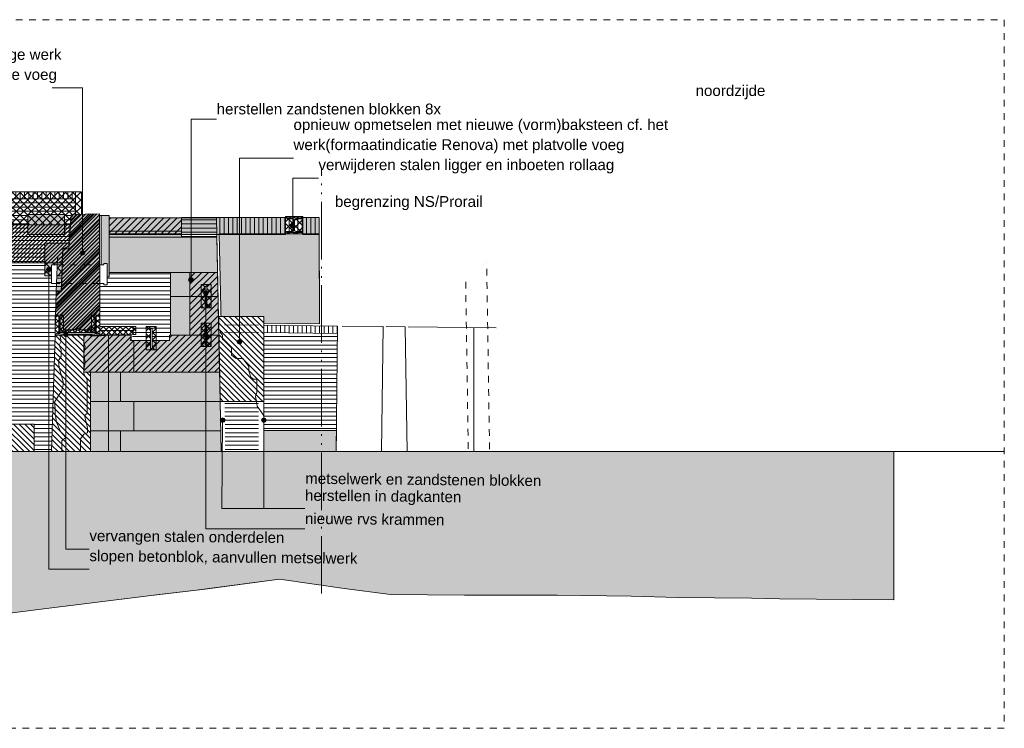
# Model space of a CAD drawing. Extents: x -251883 to 250656, y 0 to 909157.
# Tile 26 of 70: x 10459 to 25200, y 482829 to 493429. Entities that reach past the tile are written whole.
import ezdxf

# ---------------------------------------------------------------- set-up
doc = ezdxf.new("R2010")
doc.units = 0
doc.header["$MEASUREMENT"] = 0
doc.linetypes.add('DASHED', pattern=[200, 100, -100])
doc.linetypes.add('DIVIDE', pattern=[1250, 862.5, -112.5, 25, -112.5, 25, -112.5])
for name, color, linetype in [('A-0010--', 8, 'Continuous'), ('A-0019-AFDEKVLAK', 1, 'Continuous'), ('A-0070-SYMBOOL', 8, 'Continuous'), ('A-0250-PROFIEL', 1, 'Continuous'), ('A-1100-TXT+MT-SO', 7, 'Continuous')]:
    doc.layers.add(name, color=color, linetype=linetype)
pattern_1 = [(180, (0, 0), (-8e-15, -62.5), [])]
pattern_2 = [(0, (0, 0), (0, 62.5), [])]
pattern_3 = [(90, (0, 0), (-65, 4e-15), [])]
pattern_4 = [(45, (0, 0), (-28.28427, 28.28427), [])]
pattern_5 = [(135, (0, 0), (-42.42641, -42.42641), [])]
pattern_6 = [(45, (0, 0), (-49.49747, 49.49747), [])]
pattern_7 = [(135, (0, 0), (-56.56854, -56.56854), []), (45, (0, 0), (-56.56854, 56.56854), [])]

# ---------------------------------------------------------------- blocks, each defined once
blk = doc.blocks.new('M-MAATREGELEN_462')
at = {"linetype": 'Continuous', "lineweight": 5}
h = blk.add_hatch(dxfattribs=at)
h.set_pattern_fill('@AVMWH2', color=251, style=0, pattern_type=0)
h.set_pattern_definition(pattern_1)
h.paths.add_polyline_path([(41100, -6572), (31949, -6571), (31949, -6070), (30846, -6070), (30846, -6571), (29311, -6571), (29311, -6071), (28229, -6071), (28229, -5571), (28229, -5260), (28076, -5260), (28076, -5009), (28186, -5009), (28186, -4759), (27896, -4759), (27896, -4321), (28316, -4321), (28316, -3951), (27881, -3951), (27881, -3814), (30696, -3814), (30696, -4134), (30846, -4134), (30846, -4509), (30696, -4509), (30696, -5071), (30847, -5071), (30846, -5509), (30688, -5509), (30688, -6070), (31772, -6070), (31772, -5509), (31949, -5509), (31949, -5071), (31772, -5071), (31772, -4509), (31949, -4509), (31949, -4134), (31960, -4160), (31949, -3814), (31949, -3694), (32332, -3695), (32332, -3555), (32927, -3555), (32927, -3695), (33287, -3695), (33287, -3555), (34062, -3564), (34062, -3055), (33702, -3055), (33702, -3454), (31919, -3453), (31919, -2789), (40875, -2790), (40875, -3020), (40813, -3023), (40791, -3323), (40713, -3323), (40713, -3023), (40163, -3023), (40163, -3323), (40791, -3323), (40782, -3453), (40420, -3453), (40420, -3941), (40672, -3941), (40665, -4165), (40589, -4184), (40571, -4829), (41000, -4829), (41000, -5385), (41100, -5385)], flags=0)
h = blk.add_hatch(dxfattribs=at)
h.set_pattern_fill('@AVMWV', color=8, style=0, pattern_type=0)
h.set_pattern_definition([(270, (0, 0), (65, -1e-14), [])])
h.paths.add_polyline_path([(40875, -2790), (40875, -2680), (31919, -2688), (31919, -2789)], flags=0)
h = blk.add_hatch(dxfattribs=at)
h.set_pattern_fill('@AV103', color=213, style=0, pattern_type=0)
h.set_pattern_definition([(315, (0, 0), (56.56854, 56.56854), []), (225, (0, 0), (56.56854, -56.56854), [])])
h.paths.add_polyline_path([(40473, -3180), (40801, -3180), (40813, -3023), (40965, -3020), (40965, -2684), (31919, -2684), (31919, -3180), (32366, -3181), (32366, -3182)], flags=0)
for color, points in [(254, [(40713, -3323), (40163, -3323), (40163, -3023), (40713, -3023)]), (8, [(42992, -3362), (43057, -6572), (41100, -6572), (41100, -5385), (41000, -5385), (41000, -4800), (41101, -4840), (41261, -4840), (41370, -4829), (41710, -4829), (41699, -4910), (42285, -4910), (42285, -4829), (42298, -4829), (42298, -3891), (41380, -3891), (41380, -3956), (41261, -3956), (41261, -3041), (41380, -3041), (41380, -3074), (42462, -3074), (42462, -3362)]), (254, [(44020, -3322), (42462, -3322), (42462, -3072), (44020, -3072)]), (254, [(44280, -3072), (44524, -3072), (44524, -3322), (44280, -3322)]), (254, [(43056, -4644), (43026, -3314), (44525, -3314), (44531, -4661)]), (254, [(40672, -3941), (40420, -3941), (40420, -3453), (40782, -3453), (40779, -3499), (40686, -3539)]), (254, [(40606, -3680), (40681, -3671), (40665, -4165), (40589, -4184)]), (8, [(43697, -6258), (44782, -6258), (44779, -6572), (43697, -6572)]), (111, [(4382, -6572), (53130, -6572), (53130, -8790), (52526, -8782), (51416, -8772), (50999, -8762), (49889, -8752), (49196, -8732), (48086, -8722), (47393, -8722), (46701, -8722), (45591, -8712), (44898, -8622), (43930, -8482), (42646, -8652), (41968, -8730), (40324, -8932), (38521, -9162), (36718, -9162), (34916, -9172), (31727, -9172), (29925, -9142), (28122, -9022), (19108, -9062), (17305, -9082), (15503, -9112), (13700, -9172), (11897, -9142), (10094, -9102), (8292, -9012), (6489, -9002), (5379, -8982), (4686, -8902), (4382, -8866)])]:
    blk.add_hatch(color=color, dxfattribs=at).paths.add_polyline_path(points, flags=0)
h = blk.add_hatch(dxfattribs=at)
h.set_pattern_fill('@AV106', color=231, style=0, pattern_type=0)
h.set_pattern_definition(pattern_4)
h.paths.add_polyline_path([(40813, -3023), (41237, -3014), (41241, -4529), (41116, -4529), (41116, -4750), (40696, -4750), (40696, -4529), (40579, -4529), (40589, -4184), (40665, -4165), (40686, -3539), (40779, -3499)], flags=0)
h = blk.add_hatch(dxfattribs=at)
h.set_pattern_fill('@AV093', color=154, style=0, pattern_type=0)
h.set_pattern_definition(pattern_6)
h.paths.add_polyline_path([(41380, -3322), (41380, -3074), (42462, -3074), (42462, -3322)], flags=0)
h = blk.add_hatch(dxfattribs=at)
h.set_pattern_fill('@AVMWH2', color=251, style=0, pattern_type=0)
h.set_pattern_definition(pattern_2)
h.paths.add_polyline_path([(42462, -3362), (42992, -3362), (42986, -3074), (42462, -3074)], flags=0)
h = blk.add_hatch(dxfattribs=at)
h.set_pattern_fill('@AVMWV', color=8, style=0, pattern_type=0)
h.set_pattern_definition(pattern_3)
h.paths.add_polyline_path([(43026, -3314), (44525, -3314), (44524, -3070), (43018, -3075)], flags=0)
h = blk.add_hatch(dxfattribs=at)
h.set_pattern_fill('@AV103', color=213, style=0, pattern_type=0)
h.set_pattern_definition(pattern_7)
h.paths.add_polyline_path([(44020, -3054), (44280, -3054), (44280, -3314), (44020, -3314)], flags=0)
h = blk.add_hatch(dxfattribs=at)
h.set_pattern_fill('@AV106', color=231, style=0, pattern_type=0)
h.set_pattern_definition(pattern_4)
h.paths.add_polyline_path([(31949, -3181), (40801, -3180), (40779, -3499), (40686, -3539), (40679, -3750), (33287, -3750), (33287, -3455), (32927, -3455), (32927, -3695), (33287, -3695), (33287, -3750), (31949, -3750), (31949, -3694), (32309, -3695), (32309, -3455), (31949, -3454)], flags=0)
h = blk.add_hatch(dxfattribs=at)
h.set_pattern_fill('@AV103', color=213, style=0, pattern_type=0)
h.set_pattern_definition(pattern_7)
h.paths.add_polyline_path([(40420, -3750), (40420, -3941), (40672, -3941), (40679, -3750)], flags=0)
h = blk.add_hatch(dxfattribs=at)
h.set_pattern_fill('@AVMWH2', color=251, style=0, pattern_type=0)
h.set_pattern_definition(pattern_1)
h.paths.add_polyline_path([(42298, -4829), (42285, -4829), (42285, -4910), (41710, -4910), (41738, -4829), (41738, -4711), (41241, -4711), (41239, -3956), (41380, -3956), (41380, -3891), (42298, -3891)], flags=0)
h = blk.add_hatch(dxfattribs=at)
h.set_pattern_fill('@AV103', color=213, style=0, pattern_type=0)
h.set_pattern_definition(pattern_7)
h.paths.add_polyline_path([(42756, -4070), (42906, -4070), (42906, -4420), (42756, -4420)], flags=0)
h = blk.add_hatch(dxfattribs=at)
h.set_pattern_fill('@AV065', color=51, style=0, pattern_type=0)
h.set_pattern_definition([(45, (0, 0), (-42.42641, 42.42641), []), (135, (0, 0), (-42.42641, -42.42641), [])])
h.paths.add_polyline_path([(40579, -4529), (40696, -4529), (40696, -4750), (41116, -4750), (41116, -4529), (41241, -4529), (41241, -4700), (41780, -4699), (41780, -4822), (41241, -4823), (40571, -4829)], flags=0)
h = blk.add_hatch(dxfattribs=at)
h.set_pattern_fill('@AV103', color=213, style=0, pattern_type=0)
h.set_pattern_definition(pattern_7)
h.paths.add_polyline_path([(41935, -4700), (42085, -4700), (42085, -5050), (41935, -5050)], flags=0)
h = blk.add_hatch(dxfattribs=at)
h.set_pattern_fill('@AV103', color=213, style=0, pattern_type=0)
h.set_pattern_definition(pattern_7)
h.paths.add_polyline_path([(42756, -4649), (42906, -4649), (42906, -4999), (42756, -4999)], flags=0)
h = blk.add_hatch(dxfattribs=at)
h.set_pattern_fill('@AVMWV', color=8, style=0, pattern_type=0)
h.set_pattern_definition(pattern_3)
h.paths.add_polyline_path([(43107, -4784), (43617, -4791), (43617, -4681), (43107, -4674)], flags=0)
h = blk.add_hatch(dxfattribs=at)
h.set_pattern_fill('@AVMWV', color=8, style=0, pattern_type=0)
h.set_pattern_definition(pattern_3)
h.paths.add_polyline_path([(43697, -4792), (44801, -4803), (44801, -4693), (43697, -4682)], flags=0)
h = blk.add_hatch(dxfattribs=at)
h.set_pattern_fill('@AVMWH2', color=251, style=0, pattern_type=0)
h.set_pattern_definition(pattern_2)
h.paths.add_polyline_path([(43118, -6572), (43618, -6572), (43617, -4791), (43107, -4784)], flags=0)
h = blk.add_hatch(dxfattribs=at)
h.set_pattern_fill('@AVMWH2', color=251, style=0, pattern_type=0)
h.set_pattern_definition(pattern_2)
h.paths.add_polyline_path([(43697, -6258), (44782, -6258), (44801, -4803), (43697, -4792)], flags=0)
at = {"color": 7, "linetype": 'DASHED', "lineweight": 0}
blk.add_lwpolyline([(4382, -10711), (4382, -111), (54782, -111), (54782, -10711)], close=True, dxfattribs=at)
at = {"color": 1, "linetype": 'DIVIDE', "lineweight": 18}
blk.add_lwpolyline([(44560, -8697), (44560, -2333)], dxfattribs=at)
at = {"color": 8, "linetype": 'Continuous', "lineweight": 5}
for points in [[(40473, -3180), (40801, -3180), (40813, -3023), (40965, -3020), (40965, -2684), (31919, -2684), (31919, -3180), (32366, -3181), (32366, -3182)], [(40713, -3023), (40163, -3023), (40163, -3323), (40713, -3323)], [(40813, -3023), (41237, -3014), (41241, -4529), (41116, -4529), (41116, -4750), (40696, -4750), (40696, -4529), (40579, -4529), (40589, -4184), (40665, -4165), (40686, -3539), (40779, -3499)], [(42992, -3362), (43057, -6572), (41100, -6572), (41100, -5385), (41000, -5385), (41000, -4800), (41101, -4840), (41261, -4840), (41370, -4829), (41710, -4829), (41699, -4910), (42285, -4910), (42285, -4829), (42298, -4829), (42298, -3891), (41380, -3891), (41380, -3956), (41261, -3956), (41261, -3041), (41380, -3041), (41380, -3074), (42462, -3074), (42462, -3362)], [(44020, -3072), (42462, -3072), (42462, -3322), (44020, -3322)], [(44020, -3054), (44280, -3054), (44280, -3314), (44020, -3314)], [(44280, -3072), (44524, -3072), (44524, -3322), (44280, -3322)], [(31949, -3181), (40801, -3180), (40779, -3499), (40686, -3539), (40679, -3750), (33287, -3750), (33287, -3455), (32927, -3455), (32927, -3695), (33287, -3695), (33287, -3750), (31949, -3750), (31949, -3694), (32309, -3695), (32309, -3455), (31949, -3454)], [(40420, -3750), (40420, -3941), (40672, -3941), (40679, -3750)], [(42756, -4070), (42906, -4070), (42906, -4420), (42756, -4420)], [(41935, -4700), (42085, -4700), (42085, -5050), (41935, -5050)], [(42756, -4649), (42906, -4649), (42906, -4999), (42756, -4999)], [(43697, -6258), (44782, -6258), (44779, -6572), (43697, -6572)]]:
    blk.add_lwpolyline(points, close=True, dxfattribs=at)
for points in [[(40875, -2790), (31919, -2789)], [(41239, -3956), (41380, -3956), (41380, -3041), (41237, -3041)], [(41380, -3074), (42462, -3074)], [(42992, -3362), (42462, -3362), (42462, -3074)], [(41380, -3274), (42462, -3274)], [(41380, -3314), (42462, -3314)], [(41380, -3362), (42992, -3362)], [(40791, -3453), (40420, -3453), (40420, -3941), (40660, -3941)], [(41710, -4829), (41710, -4910), (42285, -4910), (42285, -4829), (42298, -4829), (42298, -3891), (41380, -3891)], [(42298, -3891), (43003, -3891)], [(44779, -6572), (44801, -4693)], [(44867, -4694), (45483, -4699)], [(45483, -4700), (45460, -6572)], [(45527, -4700), (45812, -4703)], [(45840, -6573), (45812, -4703)], [(45857, -4704), (47173, -4718)], [(46839, -6572), (46839, -4714)], [(41370, -6572), (41370, -4829)], [(41750, -5385), (41750, -4910)], [(41550, -5822), (41550, -5385)], [(41750, -6259), (41750, -5822)], [(41370, -6259), (43050, -6259)], [(41550, -6259), (41550, -6572)], [(43697, -6258), (44782, -6258)]]:
    blk.add_lwpolyline(points, dxfattribs=at)
at = {"color": 254, "linetype": 'Continuous', "lineweight": 5}
for points in [[(40713, -3323), (40163, -3323), (40163, -3023), (40713, -3023)], [(44531, -4661), (44525, -3314), (43026, -3314), (43056, -4644)], [(40672, -3941), (40420, -3941), (40420, -3453), (40782, -3453), (40779, -3499), (40686, -3539)], [(40606, -3680), (40681, -3671), (40665, -4165), (40589, -4184)]]:
    blk.add_lwpolyline(points, close=True, dxfattribs=at)
at = {"color": 154, "linetype": 'Continuous', "lineweight": 5}
blk.add_lwpolyline([(41380, -3322), (41380, -3074), (42462, -3074), (42462, -3322)], close=True, dxfattribs=at)
at = {"color": 11, "linetype": 'Continuous', "lineweight": 9}
for points in [[(40779, -3499), (40686, -3539)], [(40665, -4165), (40589, -4184)], [(41738, -4711), (41738, -4811)], [(41232, -4761), (41738, -4761)]]:
    blk.add_lwpolyline(points, dxfattribs=at)
at = {"color": 2, "linetype": 'Continuous', "lineweight": 5}
blk.add_lwpolyline([(40579, -4529), (40696, -4529), (40696, -4750), (41116, -4750), (41116, -4529), (41241, -4529), (41241, -4700), (41780, -4699), (41780, -4822), (41241, -4823), (40571, -4829)], close=True, dxfattribs=at)
at = {"color": 111, "linetype": 'Continuous', "lineweight": 5}
blk.add_lwpolyline([(4382, -6572), (53130, -6572), (53130, -8790), (52526, -8782), (51416, -8772), (50999, -8762), (49889, -8752), (49196, -8732), (48086, -8722), (47393, -8722), (46701, -8722), (45591, -8712), (44898, -8622), (43930, -8482), (42646, -8652), (41968, -8730), (40324, -8932), (38521, -9162), (36718, -9162), (34916, -9172), (31727, -9172), (29925, -9142), (28122, -9022), (19108, -9062)], dxfattribs=at)
at = {"layer": 'A-0010--', "color": 8, "linetype": 'Continuous', "lineweight": 5}
for points in [[(32126, -2688), (40875, -2680)], [(40875, -2680), (40875, -3020)], [(40949, -3539), (40965, -3539)], [(41241, -4529), (41241, -4829)], [(53130, -8790), (52526, -8782)]]:
    blk.add_lwpolyline(points, dxfattribs=at)
at = {"layer": 'A-0010--', "color": 8, "linetype": 'DASHED', "lineweight": 5}
for points in [[(47076, -6537), (47032, -3737)], [(46757, -6532), (46717, -3957)]]:
    blk.add_lwpolyline(points, dxfattribs=at)
at = {"layer": 'A-0010--', "color": 11, "linetype": 'Continuous', "lineweight": 13}
blk.add_lwpolyline([(19108, -9062), (28122, -9022), (29925, -9142), (31727, -9172), (34916, -9172), (36718, -9162), (38521, -9162), (40324, -8932), (42127, -8712), (42820, -8632), (43930, -8482), (44898, -8622), (45591, -8712), (46701, -8722), (47393, -8722), (48086, -8722), (49196, -8732), (49889, -8752), (50999, -8762), (51416, -8772), (52526, -8782)], dxfattribs=at)
at = {"layer": 'A-0070-SYMBOOL', "color": 8, "linetype": 'Continuous', "lineweight": 5}
for points in [[(42606, -4000), (42606, -1600), (42990, -1600)], [(43080, -6100), (43067, -7425), (43697, -7425)], [(43697, -6100), (43697, -7425), (44311, -7425)]]:
    blk.add_lwpolyline(points, dxfattribs=at)
for points in [[(40945, -3600), (40956, -3625), (40980, -3635), (41005, -3625), (41015, -3600), (41005, -3575), (40980, -3565), (40956, -3575)], [(40955, -3600), (40963, -3618), (40980, -3625), (40998, -3618), (41005, -3600), (40998, -3582), (40980, -3575), (40963, -3582)], [(40965, -3600), (40970, -3611), (40980, -3615), (40991, -3611), (40995, -3600), (40991, -3589), (40980, -3585), (40970, -3589)], [(40975, -3600), (40977, -3604), (40980, -3605), (40984, -3604), (40985, -3600), (40984, -3596), (40980, -3595), (40977, -3596)], [(42641, -4000), (42630, -4025), (42606, -4035), (42581, -4025), (42571, -4000), (42581, -3975), (42606, -3965), (42630, -3975)], [(42631, -4000), (42623, -4018), (42606, -4025), (42588, -4018), (42581, -4000), (42588, -3982), (42606, -3975), (42623, -3982)], [(42621, -4000), (42616, -4011), (42606, -4015), (42595, -4011), (42591, -4000), (42595, -3989), (42606, -3985), (42616, -3989)], [(42611, -4000), (42609, -4004), (42606, -4005), (42602, -4004), (42601, -4000), (42602, -3996), (42606, -3995), (42609, -3996)], [(43115, -6100), (43104, -6125), (43080, -6135), (43055, -6124), (43045, -6100), (43055, -6075), (43080, -6065), (43105, -6076)], [(43105, -6100), (43097, -6118), (43080, -6125), (43062, -6117), (43055, -6100), (43062, -6082), (43080, -6075), (43098, -6083)], [(43095, -6100), (43090, -6111), (43080, -6115), (43069, -6111), (43065, -6100), (43069, -6089), (43080, -6085), (43091, -6089)], [(43085, -6100), (43083, -6104), (43080, -6105), (43076, -6103), (43075, -6100), (43076, -6096), (43080, -6095), (43084, -6097)], [(43732, -6100), (43722, -6125), (43697, -6135), (43672, -6124), (43662, -6100), (43673, -6075), (43698, -6065), (43722, -6076)], [(43722, -6100), (43715, -6118), (43697, -6125), (43680, -6117), (43672, -6100), (43680, -6082), (43698, -6075), (43715, -6083)], [(43712, -6100), (43708, -6111), (43697, -6115), (43687, -6111), (43682, -6100), (43687, -6089), (43698, -6085), (43708, -6089)], [(43702, -6100), (43701, -6104), (43697, -6105), (43694, -6103), (43692, -6100), (43694, -6096), (43697, -6095), (43701, -6097)]]:
    blk.add_lwpolyline(points, close=True, dxfattribs=at)
at = {"layer": 'A-0070-SYMBOOL', "color": 7, "linetype": 'Continuous', "char_height": 162, "attachment_point": 7, "line_spacing_factor": 0.933333}
for s, insert in [('{\\fArial|b0|i0|c12|p0;herbouw dwarswand met nieuwe (vorm)baksteen cf. het aanwezige werk}', (33373, -760)), ('{\\fArial|b0|i0|c12|p0;herstellen zandstenen blokken 8x}', (42990, -1530)), ('{\\fArial|b0|i0|c12|p0;opnieuw opmetselen met nieuwe (vorm)baksteen cf. het }', (44140, -1810)), ('{\\fArial|b0|i0|c12|p0;werk(formaatindicatie Renova) met platvolle voeg}', (44140, -2110)), ('{\\fArial|b0|i0|c12|p0;verwijderen stalen ligger en inboeten rollaag}', (44514, -2410))]:
    blk.add_mtext(s, dxfattribs=dict(at, insert=insert))
at = {"layer": 'A-0070-SYMBOOL', "color": 7, "linetype": 'Continuous', "char_height": 162, "attachment_point": 7, "rotation": 359.4207, "line_spacing_factor": 0.933333}
for s, insert in [('{\\fArial|b0|i0|c12|p0;metselwerk en zandstenen blokken}', (44315, -7055)), ('{\\fArial|b0|i0|c12|p0;herstellen in dagkanten}', (44312, -7355)), ('{\\fArial|b0|i0|c12|p0;nieuwe rvs krammen}', (44312, -7655)), ('{\\fArial|b0|i0|c12|p0;vervangen stalen onderdelen}', (41084, -7959)), ('{\\fArial|b0|i0|c12|p0;slopen betonblok, aanvullen metselwerk}', (41084, -8259))]:
    blk.add_mtext(s, dxfattribs=dict(at, insert=insert))
at = {"layer": 'A-1100-TXT+MT-SO', "color": 7, "linetype": 'Continuous', "char_height": 162, "attachment_point": 7, "line_spacing_factor": 0.933333}
for s, insert in [('{\\fArial|b0|i0|c12|p0;noordzijde}', (50160, -1301)), ('{\\fArial|b0|i0|c12|p0;begrenzing NS/Prorail}', (44760, -2960))]:
    blk.add_mtext(s, dxfattribs=dict(at, insert=insert))
at = {"linetype": 'Continuous'}
for points in [[(43016, -4550), (43697, -4550), (43697, -5822), (43042, -5822)], [(41000, -4829), (41000, -5385), (41100, -5385), (41100, -6572), (40520, -6572), (40571, -4829)], [(35680, -6572), (35680, -5790), (37530, -5790), (37530, -6160), (40260, -6160), (40260, -6572)]]:
    blk.add_wipeout(points, dxfattribs=at)
for points, layer in [([(37180, -1200), (37180, -950), (40530, -950), (40530, -1200)], 'A-0019-AFDEKVLAK'), ([(40593, -4057), (40520, -4057), (40520, -3777), (40603, -3777)], 'A-0019-AFDEKVLAK'), ([(44260, -3090), (44173, -3090), (44164, -3093), (44158, -3099), (44155, -3108), (44155, -3260), (44158, -3269), (44164, -3276), (44173, -3278), (44260, -3278), (44260, -3294), (44040, -3294), (44040, -3278), (44128, -3278), (44137, -3276), (44143, -3269), (44146, -3260), (44146, -3108), (44143, -3099), (44137, -3093), (44128, -3090), (44040, -3090), (44040, -3074), (44260, -3074)], 'A-0250-PROFIEL')]:
    blk.add_wipeout(points, dxfattribs=at).dxf.layer = layer
at = {"linetype": 'Continuous', "lineweight": 5}
h = blk.add_hatch(dxfattribs=at)
h.set_pattern_fill('@AV093', color=154, style=0, pattern_type=0)
h.set_pattern_definition(pattern_6)
h.paths.add_polyline_path([(41000, -4829), (41000, -5385), (43033, -5385), (43003, -3891), (42590, -3891), (42590, -4829), (42285, -4829), (42285, -4910), (41710, -4910), (41710, -4829)], flags=0)
h = blk.add_hatch(dxfattribs=at)
h.set_pattern_fill('@AV060m', color=1, style=0, pattern_type=0)
h.set_pattern_definition(pattern_5)
h.paths.add_polyline_path([(43016, -4550), (43697, -4550), (43697, -5822), (43042, -5822)], flags=0)
h = blk.add_hatch(dxfattribs=at)
h.set_pattern_fill('@AV060m', color=1, style=0, pattern_type=0)
h.set_pattern_definition(pattern_5)
h.paths.add_polyline_path([(41000, -4829), (41000, -5385), (41100, -5385), (41100, -6572), (40520, -6572), (40571, -4829)], flags=0)
h = blk.add_hatch(dxfattribs=at)
h.set_pattern_fill('@AV060m', color=1, style=0, pattern_type=0)
h.set_pattern_definition(pattern_5)
h.paths.add_polyline_path([(35680, -6572), (35680, -5790), (37530, -5790), (37530, -6160), (40260, -6160), (40260, -6572)], flags=0)
at = {"color": 8, "linetype": 'Continuous', "lineweight": 5}
for points in [[(44531, -4661), (44524, -3070), (43018, -3075)], [(43026, -3314), (44525, -3314)], [(40589, -4184), (40606, -3680), (40680, -3671)], [(40593, -4057), (40520, -4057), (40520, -3777), (40603, -3777)], [(43617, -4681), (43107, -4674)], [(43697, -6572), (43697, -4682), (44801, -4693)], [(41100, -6572), (41100, -5385), (41000, -5385), (41000, -4829)], [(43617, -4791), (43107, -4784)], [(43697, -4792), (44801, -4803)], [(41100, -5385), (41370, -5385)], [(41370, -5385), (43033, -5385)], [(41100, -5822), (41370, -5822)], [(41370, -5822), (43042, -5822)], [(41100, -6259), (41370, -6259)]]:
    blk.add_lwpolyline(points, dxfattribs=at)
at = {"color": 154, "linetype": 'Continuous', "lineweight": 5}
blk.add_lwpolyline([(41000, -4829), (41000, -5385), (43033, -5385), (43003, -3891), (42590, -3891), (42590, -4829), (42285, -4829), (42285, -4910), (41710, -4910), (41710, -4829)], close=True, dxfattribs=at)
at = {"color": 1, "linetype": 'Continuous', "lineweight": 5}
for points in [[(43042, -5822), (43697, -5822), (43697, -4550), (43016, -4550)], [(40571, -4829), (40520, -6572), (41100, -6572), (41100, -5385), (41000, -5385), (41000, -4829)], [(35680, -6572), (35680, -5790), (37530, -5790), (37530, -6160), (40260, -6160), (40260, -6572)]]:
    blk.add_lwpolyline(points, close=True, dxfattribs=at)
at = {"color": 1, "linetype": 'Continuous', "lineweight": 9}
for points in [[(40640, -4829), (40660, -4920), (40630, -4980), (40660, -5050), (40660, -5150), (40620, -5210), (40630, -5320), (40660, -5420), (40699, -5550), (40680, -5620), (40666, -5670), (40600, -5770), (40560, -5830), (40570, -5920), (40570, -6000), (40590, -6130), (40650, -6270), (40730, -6360), (40674, -6410), (40674, -6510), (40674, -6572)], [(41000, -4829), (41000, -4940), (41020, -5000), (41000, -5107), (41020, -5240), (41000, -5350), (41000, -5410), (41050, -5500), (41050, -5620), (41050, -5830), (41050, -6000), (41010, -6030), (41040, -6150), (41058, -6220), (41058, -6290), (41000, -6310), (40950, -6380), (40950, -6460), (40950, -6540), (40950, -6572)], [(43040, -4780), (43080, -4830), (43080, -4890), (43110, -4920), (43150, -4960), (43210, -5020), (43210, -5130), (43280, -5180), (43380, -5180), (43470, -5300), (43470, -5370), (43500, -5460), (43540, -5490), (43590, -5490), (43590, -5690), (43570, -5750), (43590, -5850), (43598, -5890), (43680, -6010), (43697, -6036)]]:
    blk.add_lwpolyline(points, dxfattribs=at)
at = {"color": 251, "linetype": 'Continuous', "lineweight": 5}
for points in [[(53130, -6572), (4382, -6572)], [(54782, -6572), (4691, -6572)]]:
    blk.add_lwpolyline(points, dxfattribs=at)
at = {"layer": 'A-0010--', "color": 8, "linetype": 'Continuous', "lineweight": 5}
blk.add_lwpolyline([(40571, -4529), (40571, -4829)], dxfattribs=at)
at = {"layer": 'A-0070-SYMBOOL', "color": 8, "linetype": 'Continuous', "lineweight": 5}
for points in [[(40980, -3600), (40980, -1130), (40530, -1130)], [(43330, -4930), (43330, -2180), (44140, -2180)], [(44130, -3200), (44130, -2480), (44514, -2480)]]:
    blk.add_lwpolyline(points, dxfattribs=at)
for points in [[(44165, -3200), (44155, -3225), (44130, -3235), (44105, -3225), (44095, -3200), (44105, -3175), (44130, -3165), (44155, -3175)], [(44155, -3200), (44148, -3218), (44130, -3225), (44112, -3218), (44105, -3200), (44112, -3182), (44130, -3175), (44148, -3182)], [(44145, -3200), (44141, -3211), (44130, -3215), (44119, -3211), (44115, -3200), (44119, -3189), (44130, -3185), (44141, -3189)], [(44135, -3200), (44134, -3204), (44130, -3205), (44126, -3204), (44125, -3200), (44126, -3196), (44130, -3195), (44134, -3196)], [(40515, -3850), (40505, -3875), (40480, -3885), (40455, -3874), (40445, -3850), (40456, -3825), (40481, -3815), (40505, -3826)], [(40505, -3850), (40498, -3868), (40480, -3875), (40463, -3867), (40455, -3850), (40463, -3832), (40481, -3825), (40498, -3833)], [(40495, -3850), (40491, -3861), (40480, -3865), (40470, -3861), (40465, -3850), (40470, -3839), (40481, -3835), (40491, -3839)], [(40485, -3850), (40484, -3854), (40480, -3855), (40477, -3853), (40475, -3850), (40477, -3846), (40480, -3845), (40484, -3847)], [(43365, -4930), (43355, -4955), (43330, -4965), (43305, -4955), (43295, -4930), (43305, -4905), (43330, -4895), (43355, -4905)], [(43355, -4930), (43348, -4948), (43330, -4955), (43312, -4948), (43305, -4930), (43312, -4912), (43330, -4905), (43348, -4912)], [(43345, -4930), (43341, -4941), (43330, -4945), (43319, -4941), (43315, -4930), (43319, -4919), (43330, -4915), (43341, -4919)], [(43335, -4930), (43334, -4934), (43330, -4935), (43326, -4934), (43325, -4930), (43326, -4926), (43330, -4925), (43334, -4926)]]:
    blk.add_lwpolyline(points, close=True, dxfattribs=at)
at = {"layer": 'A-0250-PROFIEL', "color": 251, "linetype": 'Continuous', "lineweight": 5}
blk.add_lwpolyline([(44260, -3074), (44040, -3074), (44040, -3090), (44128, -3090), (44137, -3093), (44143, -3099), (44146, -3108), (44146, -3260), (44143, -3269), (44137, -3276), (44128, -3278), (44040, -3278), (44040, -3294), (44260, -3294), (44260, -3278), (44173, -3278), (44164, -3276), (44158, -3269), (44155, -3260), (44155, -3108), (44158, -3099), (44164, -3093), (44173, -3090), (44260, -3090)], close=True, dxfattribs=at)
at = {"layer": 'A-0070-SYMBOOL', "color": 7, "linetype": 'Continuous', "insert": (35769, -1060), "char_height": 162, "attachment_point": 7, "line_spacing_factor": 0.933333}
blk.add_mtext('{\\fArial|b0|i0|c12|p0;(formaatindicatie Friese mop) met platvolle voeg}', dxfattribs=at)
at = {"linetype": 'Continuous'}
for points in [[(41239, -3777), (41299, -3777), (41299, -3757), (41349, -3757), (41349, -4077), (41299, -4077), (41299, -4057), (41240, -4057)], [(42818, -4400), (42818, -4100), (42843, -4100), (42843, -4400)], [(42818, -4979), (42818, -4679), (42843, -4679), (42843, -4979)], [(41998, -5030), (41998, -4730), (42023, -4730), (42023, -5030)]]:
    blk.add_wipeout(points, dxfattribs=at).dxf.layer = 'A-0019-AFDEKVLAK'
at = {"linetype": 'Continuous', "lineweight": 5}
blk.add_hatch(color=253, dxfattribs=at).paths.add_polyline_path([(41237, -3014), (41241, -4529), (41116, -4529), (41116, -4541), (41164, -4548), (41164, -4811), (41116, -4818), (41050, -4771), (40900, -4731), (40740, -4771), (40696, -4817), (40648, -4811), (40648, -4548), (40696, -4541), (40696, -4529), (40579, -4529), (40589, -4184), (40664, -4184), (40686, -3539), (40776, -3539), (40813, -3023)], flags=0)
h = blk.add_hatch(dxfattribs=at)
h.set_pattern_fill('^MB0B100', color=8, style=0, pattern_type=0)
h.set_pattern_definition([(225, (0, 0), (106.066, -106.066), []), (225, (0, -50), (106.066, -106.066), [])])
h.paths.add_polyline_path([(41237, -3014), (41241, -4529), (41116, -4529), (41116, -4541), (41164, -4548), (41164, -4811), (41116, -4818), (41050, -4771), (40900, -4731), (40740, -4771), (40696, -4817), (40648, -4811), (40648, -4548), (40696, -4541), (40696, -4529), (40579, -4529), (40589, -4184), (40664, -4184), (40686, -3539), (40776, -3539), (40813, -3023)], flags=0)
at = {"color": 251, "linetype": 'Continuous', "lineweight": 5}
blk.add_lwpolyline([(41237, -3014), (41241, -4529), (41116, -4529), (41116, -4541), (41164, -4548), (41164, -4811), (41116, -4818), (41050, -4771), (40900, -4731), (40740, -4771), (40696, -4817), (40648, -4811), (40648, -4548), (40696, -4541), (40696, -4529), (40579, -4529), (40589, -4184), (40664, -4184), (40686, -3539), (40776, -3539), (40813, -3023)], close=True, dxfattribs=at)
at = {"color": 8, "linetype": 'Continuous', "lineweight": 5}
for points in [[(42462, -3074), (42986, -3074), (43057, -6572)], [(41240, -4057), (41299, -4057), (41299, -4077), (41349, -4077), (41349, -3757), (41299, -3757), (41299, -3777), (41239, -3777)], [(42298, -4250), (43010, -4250)], [(42298, -4829), (43022, -4829)]]:
    blk.add_lwpolyline(points, dxfattribs=at)
at = {"color": 8, "linetype": 'DASHED', "lineweight": 5}
for points in [[(40603, -3777), (41239, -3777)], [(41240, -4057), (40593, -4057)]]:
    blk.add_lwpolyline(points, dxfattribs=at)
at = {"color": 8, "linetype": 'Continuous', "lineweight": 5}
for points in [[(42818, -4400), (42818, -4100), (42843, -4100), (42843, -4400)], [(42818, -4979), (42818, -4679), (42843, -4679), (42843, -4979)], [(41998, -5030), (41998, -4730), (42023, -4730), (42023, -5030)]]:
    blk.add_lwpolyline(points, close=True, dxfattribs=at)
at = {"layer": 'A-0070-SYMBOOL', "color": 8, "linetype": 'Continuous', "lineweight": 5}
for points in [[(42865, -4200), (42855, -4225), (42830, -4235), (42805, -4224), (42795, -4200), (42806, -4175), (42831, -4165), (42855, -4176)], [(42855, -4200), (42848, -4218), (42830, -4225), (42813, -4217), (42805, -4200), (42813, -4182), (42831, -4175), (42848, -4183)], [(42845, -4200), (42841, -4211), (42830, -4215), (42820, -4211), (42815, -4200), (42820, -4189), (42831, -4185), (42841, -4189)], [(42835, -4200), (42834, -4204), (42830, -4205), (42827, -4203), (42825, -4200), (42827, -4196), (42830, -4195), (42834, -4197)], [(42865, -4829), (42855, -4854), (42830, -4864), (42805, -4854), (42795, -4829), (42806, -4804), (42831, -4794), (42855, -4805)], [(42855, -4829), (42848, -4847), (42830, -4854), (42813, -4847), (42805, -4829), (42813, -4811), (42831, -4804), (42848, -4812)], [(42845, -4829), (42841, -4840), (42830, -4844), (42820, -4840), (42815, -4829), (42820, -4818), (42831, -4814), (42841, -4819)], [(42835, -4829), (42834, -4833), (42830, -4834), (42827, -4833), (42825, -4829), (42827, -4825), (42830, -4824), (42834, -4826)]]:
    blk.add_lwpolyline(points, close=True, dxfattribs=at)
for points in [[(42830, -4200), (42830, -7725), (43044, -7725)], [(42830, -4829), (42830, -7725), (44311, -7725)]]:
    blk.add_lwpolyline(points, dxfattribs=at)
at = {"linetype": 'Continuous'}
blk.add_wipeout([(40639, -4790), (41173, -4790), (41173, -4816), (40639, -4816)], dxfattribs=at)
at = {"color": 251, "linetype": 'Continuous', "lineweight": 5}
blk.add_lwpolyline([(40639, -4790), (41173, -4790), (41173, -4816), (40639, -4816)], close=True, dxfattribs=at)
at = {"linetype": 'Continuous'}
for points in [[(40571, -4823), (40571, -4820), (40573, -4818), (40576, -4816), (40618, -4811), (40623, -4809), (40626, -4805), (40628, -4800), (40628, -4558), (40626, -4553), (40623, -4549), (40618, -4548), (40576, -4542), (40573, -4541), (40571, -4538), (40571, -4535), (40571, -4529), (40696, -4529), (40696, -4535), (40695, -4538), (40693, -4541), (40690, -4542), (40648, -4548), (40643, -4549), (40640, -4553), (40639, -4558), (40639, -4800), (40640, -4805), (40643, -4809), (40648, -4811), (40690, -4816), (40693, -4818), (40695, -4820), (40696, -4823), (40696, -4829), (40571, -4829)], [(41116, -4823), (41117, -4820), (41119, -4818), (41121, -4816), (41164, -4811), (41168, -4809), (41172, -4805), (41173, -4800), (41173, -4558), (41172, -4553), (41168, -4549), (41164, -4548), (41121, -4542), (41119, -4541), (41117, -4538), (41116, -4535), (41116, -4529), (41241, -4529), (41241, -4535), (41240, -4538), (41238, -4541), (41235, -4542), (41193, -4548), (41188, -4549), (41185, -4553), (41184, -4558), (41184, -4800), (41185, -4805), (41188, -4809), (41193, -4811), (41235, -4816), (41238, -4818), (41240, -4820), (41241, -4823), (41241, -4829), (41116, -4829)]]:
    blk.add_wipeout(points, dxfattribs=at).dxf.layer = 'A-0250-PROFIEL'
at = {"layer": 'A-0070-SYMBOOL', "color": 8, "linetype": 'Continuous', "lineweight": 5}
for points in [[(40480, -3850), (40480, -8329), (41083, -8329)], [(40730, -4821), (40730, -8029), (41083, -8029)]]:
    blk.add_lwpolyline(points, dxfattribs=at)
for points in [[(40765, -4821), (40755, -4846), (40730, -4856), (40705, -4845), (40695, -4820), (40706, -4796), (40731, -4786), (40755, -4796)], [(40755, -4821), (40748, -4838), (40730, -4846), (40713, -4838), (40705, -4820), (40713, -4803), (40731, -4796), (40748, -4803)], [(40745, -4821), (40741, -4831), (40730, -4836), (40720, -4831), (40715, -4820), (40720, -4810), (40731, -4806), (40741, -4810)], [(40735, -4821), (40734, -4824), (40730, -4826), (40727, -4824), (40725, -4821), (40727, -4817), (40730, -4816), (40734, -4817)]]:
    blk.add_lwpolyline(points, close=True, dxfattribs=at)
at = {"layer": 'A-0250-PROFIEL', "color": 251, "linetype": 'Continuous', "lineweight": 5}
for points in [[(40571, -4829), (40696, -4829), (40696, -4823), (40695, -4820), (40693, -4818), (40690, -4816), (40648, -4811), (40643, -4809), (40640, -4805), (40639, -4800), (40639, -4558), (40640, -4553), (40643, -4549), (40648, -4548), (40690, -4542), (40693, -4541), (40695, -4538), (40696, -4535), (40696, -4529), (40571, -4529), (40571, -4535), (40571, -4538), (40573, -4541), (40576, -4542), (40618, -4548), (40623, -4549), (40626, -4553), (40628, -4558), (40628, -4800), (40626, -4805), (40623, -4809), (40618, -4811), (40576, -4816), (40573, -4818), (40571, -4820), (40571, -4823)], [(41116, -4829), (41241, -4829), (41241, -4823), (41240, -4820), (41238, -4818), (41235, -4816), (41193, -4811), (41188, -4809), (41185, -4805), (41184, -4800), (41184, -4558), (41185, -4553), (41188, -4549), (41193, -4548), (41235, -4542), (41238, -4541), (41240, -4538), (41241, -4535), (41241, -4529), (41116, -4529), (41116, -4535), (41117, -4538), (41119, -4541), (41121, -4542), (41164, -4548), (41168, -4549), (41172, -4553), (41173, -4558), (41173, -4800), (41172, -4805), (41168, -4809), (41164, -4811), (41121, -4816), (41119, -4818), (41117, -4820), (41116, -4823)]]:
    blk.add_lwpolyline(points, close=True, dxfattribs=at)

msp = doc.modelspace()

# ---------------------------------------------------------------- block references
msp.add_blockref('M-MAATREGELEN_462', (-29582, 493540))

doc.saveas('drawing.dxf')
